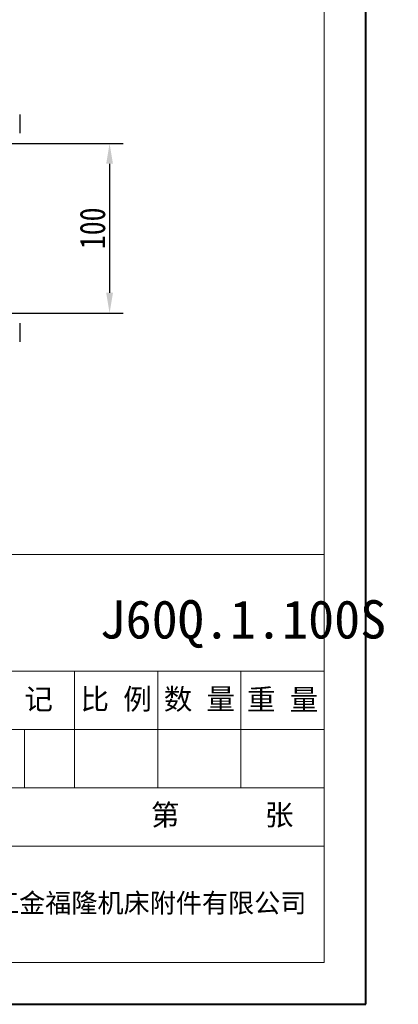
# Model space of a CAD drawing. Header units: millimetres. Extents: x -1190 to 891, y -97 to 1361.
# Tile 18 of 51: x 668 to 891, y -97 to 483. Entities that reach past the tile are written whole.
import ezdxf

# ---------------------------------------------------------------- set-up
doc = ezdxf.new("R2010")
doc.units = ezdxf.units.MM
doc.linetypes.add('CENTER2', pattern=[28.575, 19.05, -3.175, 3.175, -3.175])
doc.layers.add('标注', color=1, linetype='Continuous', lineweight=13)
doc.layers.add('标注线', color=7, linetype='Continuous', lineweight=15)
doc.styles.get("Standard").update_dxf_attribs({"font": '仿宋_GB2312.ttf', "width": 0.8})
doc.styles.add('样式 6', font='仿宋_GB2312.ttf')
doc.dimstyles.new('ISO-60.1', dxfattribs={"dimtxt": 15, "dimasz": 12, "dimexe": 8, "dimexo": 0.625, "dimgap": 2.5, "dimtad": 1, "dimdsep": 46, "dimtxsty": 'Standard', "dimcen": 2.5, "dimadec": 0, "dimazin": 0, "dimtfac": 1, "dimtmove": 0, "dimatfit": 3, "dimfxl": 0, "dimarcsym": 0})

# ---------------------------------------------------------------- blocks, each defined once
blk = doc.blocks.new('*D3429')
at = {"color": 0, "lineweight": -2}
for p, q in [((661.69, 410.24), (728.77, 410.24)), ((720.77, 398.24), (720.77, 322.24)), ((661.2, 310.24), (728.77, 310.24))]:
    blk.add_line(p, q, dxfattribs=at)
at = {"color": 0, "lineweight": 9}
for points in [[(718.77, 398.24), (722.77, 398.24), (720.77, 410.24)], [(718.77, 322.24), (722.77, 322.24), (720.77, 310.24)]]:
    blk.add_solid(points, dxfattribs=at)
at = {"layer": 'Defpoints', "color": 0, "lineweight": 9}
for p in [(661.06, 410.24), (660.58, 310.24), (720.77, 310.24)]:
    blk.add_point(p, dxfattribs=at)
at = {"color": 0, "lineweight": 9, "insert": (710.77, 360.24), "char_height": 15, "attachment_point": 5, "rotation": 90}
blk.add_mtext('100', dxfattribs=at)

msp = doc.modelspace()

# ---------------------------------------------------------------- linework, layer by layer
at = {"color": 7, "lineweight": 40}
for p, q in [((871.934, -97.198), (871.934, 1361.073)), ((-1190.268, -97.198), (871.934, -97.198))]:
    msp.add_line(p, q, dxfattribs=at)
at = {"color": 7, "lineweight": 13}
for p, q in [((847.384, -72.648), (847.384, 1336.523)), ((-252.531, 167.942), (847.384, 167.942)), ((-36.417, -72.648), (847.384, -72.648))]:
    msp.add_line(p, q, dxfattribs=at)
at = {"color": 7, "linetype": 'Continuous', "lineweight": 25}
for p, q in [((667.74, 427.244), (667.74, 416.244)), ((667.74, 304.244), (667.74, 293.244))]:
    msp.add_line(p, q, dxfattribs=at)
at = {"color": 7, "lineweight": 15}
for p, q in [((582.244, 99.202), (847.384, 99.202)), ((700.084, 30.462), (700.084, 99.202)), ((749.184, 30.462), (749.184, 99.202)), ((798.284, 30.462), (798.284, 99.202)), ((582.244, 64.832), (847.384, 64.832)), ((670.624, 30.462), (670.624, 64.832)), ((547.874, 30.462), (847.384, 30.462)), ((582.244, -3.908), (847.384, -3.908))]:
    msp.add_line(p, q, dxfattribs=at)

# ---------------------------------------------------------------- texts
at = {"color": 7, "insert": (714.853, 141.009), "char_height": 22.59934, "attachment_point": 1, "style": '样式 6'}
msp.add_mtext('J60Q.1.100S', dxfattribs=at)
at = {"color": 7, "linetype": 'CENTER2', "lineweight": 18, "insert": (728.468, 20.631), "char_height": 12.32691, "width": 133.16668, "attachment_point": 1, "style": '样式 6'}
msp.add_mtext('{\\fSimSun|b0|i0|c134|p2;  第      张}', dxfattribs=at)
at = {"layer": '标注', "color": 7, "lineweight": 9, "insert": (636.568, -31.832), "char_height": 11.2962, "width": 212.7925, "attachment_point": 1, "style": '样式 6'}
msp.add_mtext('{\\fSimHei|b0|i0|c134|p2;浙江金福隆机床附件有限公司}', dxfattribs=at)
at = {"layer": '标注线', "color": 7, "lineweight": 18, "char_height": 12.3269, "attachment_point": 5, "style": '样式 6'}
for s, insert, width in [('阶 段 标 记', (641.164, 82.017), 117.8401), ('比 例', (724.634, 82.017), 49.10004), ('数 量', (773.734, 82.017), 49.10004), ('重 量', (822.834, 82.017), 49.10004)]:
    msp.add_mtext(s, dxfattribs=dict(at, insert=insert, width=width))

# ---------------------------------------------------------------- dimensions: what is measured, and where the dimension line sits
at = {"color": 5, "lineweight": 9}
dim = msp.add_linear_dim(base=(720.77, 310.244), p1=(661.063, 410.244), p2=(660.578, 310.244), angle=90, dimstyle='ISO-60.1', dxfattribs=at)
dim.commit()
dim.dimension.update_dxf_attribs({"geometry": '*D3429', "text_midpoint": (710.77, 360.244)})

doc.saveas('drawing.dxf')
